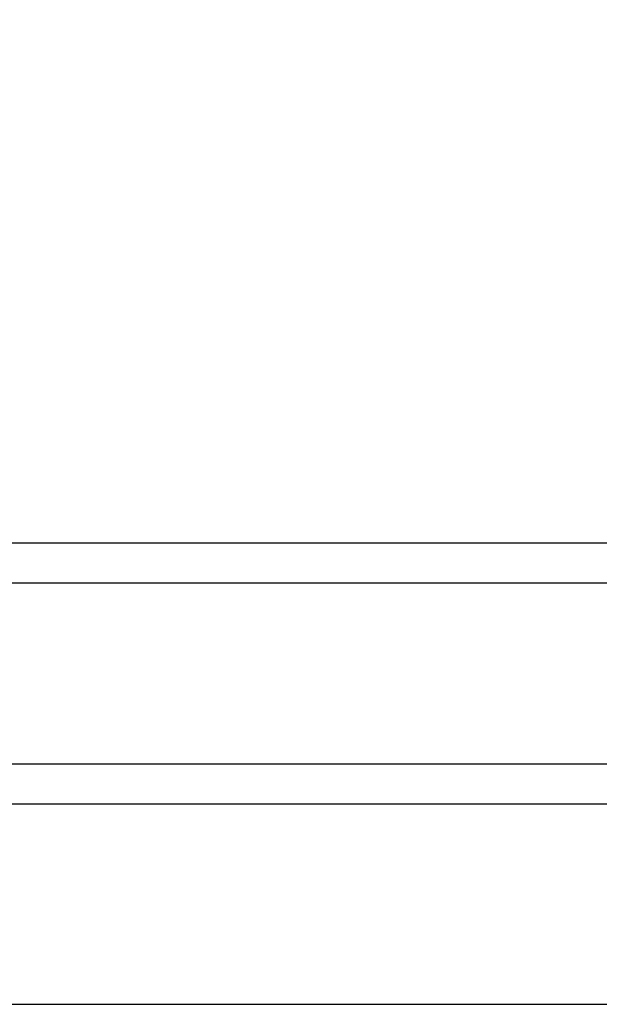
# Model space of a CAD drawing. Extents: x -65 to -29, y -70.1 to -47.
# Tile 51 of 57: x -33.353 to -32.63, y -70.055 to -68.827. Entities that reach past the tile are written whole.
import ezdxf

# ---------------------------------------------------------------- set-up
doc = ezdxf.new("R2010")
doc.units = 0
doc.header["$MEASUREMENT"] = 0
doc.layers.add('DST', color=7, linetype='CONTINUOUS')
doc.layers.add('PLOTVIEW1', color=7, linetype='CONTINUOUS')

msp = doc.modelspace()

# ---------------------------------------------------------------- linework, layer by layer
at = {"layer": 'DST', "color": 4, "linetype": 'CONTINUOUS'}
for p, q in [((-30.4824, -69.4797), (-36.9824, -69.4797)), ((-30.4824, -69.5297), (-36.9824, -69.5297))]:
    msp.add_line(p, q, dxfattribs=at)
at = {"layer": 'PLOTVIEW1', "color": 97, "linetype": 'CONTINUOUS'}
for p, q in [((-64.269, -69.7549), (-30.269, -69.7549)), ((-64.269, -69.8049), (-30.269, -69.8049)), ((-64.269, -70.0549), (-30.269, -70.0549))]:
    msp.add_line(p, q, dxfattribs=at)

doc.saveas('drawing.dxf')
